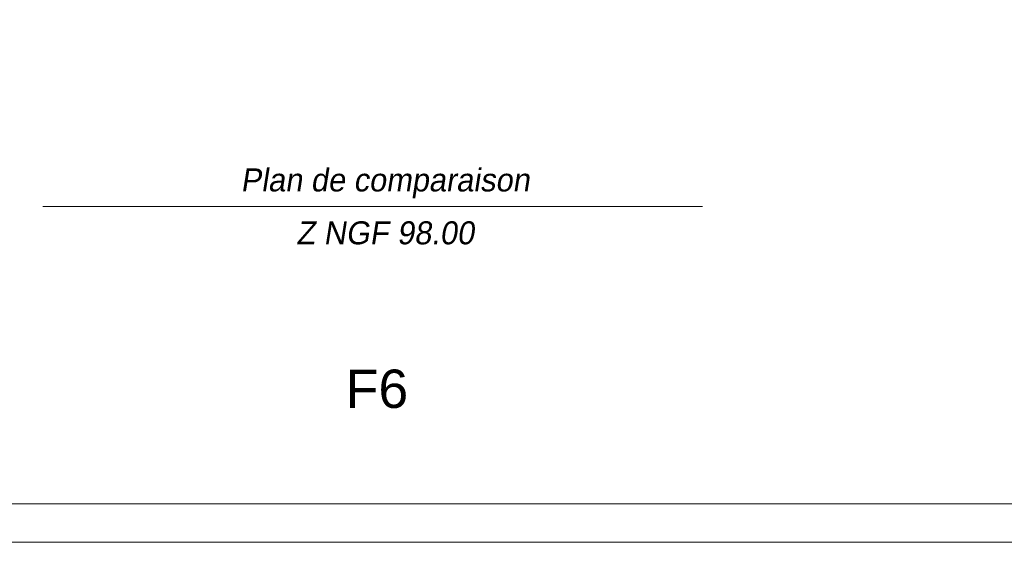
# Model space of a CAD drawing. Extents: x 1304067 to 1304684, y 94 to 123.
# Tile 11 of 57: x 1304209.73 to 1304222.57, y 93.62 to 100.44. Entities that reach past the tile are written whole.
import ezdxf
from ezdxf.enums import TextEntityAlignment as Align

# ---------------------------------------------------------------- set-up
doc = ezdxf.new("R2010")
doc.units = 0
doc.header["$LTSCALE"] = 0.1
doc.layers.get('0').update_dxf_attribs({"lineweight": 9})
doc.layers.add('0_Cadre', color=7, linetype='Continuous', lineweight=9)
doc.layers.add('_Alti', color=115, linetype='Continuous', lineweight=9)
doc.styles.add('ECRITURE2', font='BKANT.TTF', dxfattribs={"width": 1.001, "oblique": 18})
doc.styles.get("Standard").update_dxf_attribs({"font": 'arial.ttf'})

msp = doc.modelspace()

# ---------------------------------------------------------------- linework, layer by layer
at = {"layer": '0_Cadre'}
msp.add_lwpolyline([(1304201.572, 123.32), (1304243.572, 123.32), (1304243.572, 93.62), (1304201.572, 93.62)], close=True, dxfattribs=at)
msp.add_lwpolyline([(1304203.372, 94.12), (1304242.272, 94.12, 0.414214), (1304243.072, 94.92), (1304243.072, 122.02, 0.414214), (1304242.272, 122.82), (1304203.372, 122.82, 0.414214), (1304202.572, 122.02), (1304202.572, 94.92, 0.414214)], format="xyb", close=True, dxfattribs=at)
at = {"layer": '_Alti'}
msp.add_line((1304210.033, 98), (1304218.636, 98), dxfattribs=at)

# ---------------------------------------------------------------- texts
msp.add_text('F6', height=0.5).set_placement((1304213.982, 95.372))
at = {"layer": '_Alti', "style": 'ECRITURE2', "oblique": 9}
for s, p in [('Plan de comparaison', (1304214.495, 98.346)), ('Z NGF 98.00', (1304214.495, 97.656))]:
    msp.add_text(s, height=0.3, dxfattribs=at).set_placement(p, align=Align.MIDDLE_CENTER)

doc.saveas('drawing.dxf')
